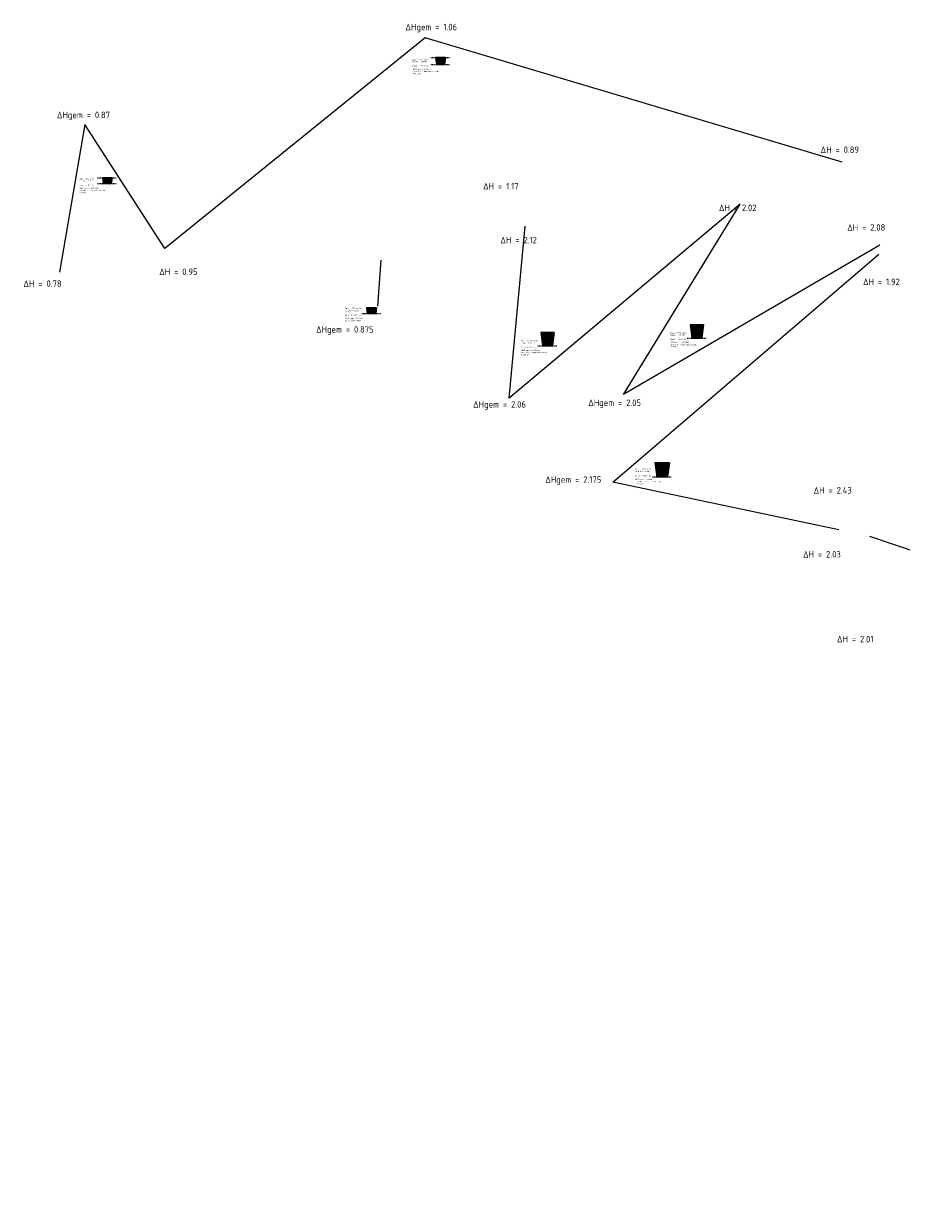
# Model space of a CAD drawing. Header units: metres. Extents: x 187507 to 188141, y 322449 to 323250.
# Tile 3 of 5: x 187507 to 187642, y 323033 to 323215. Entities that reach past the tile are written whole.
import ezdxf

# ---------------------------------------------------------------- set-up
doc = ezdxf.new("R2010")
doc.units = ezdxf.units.M
doc.linetypes.add('DASHED2', pattern=[0.375, 0.25, -0.125])
doc.layers.get('0').update_dxf_attribs({"lineweight": 25})
doc.layers.get('Defpoints').update_dxf_attribs({"lineweight": 25})
doc.layers.add('X-XX-AL-HOEVEELHEDEN-G', color=10, linetype='Continuous')
doc.styles.add('NLCS-ISO-M50-T25', font='NLCS-ISO.ttf')
doc.styles.get("Standard").update_dxf_attribs({"font": 'NLCS-ISO.ttf'})
doc.dimstyles.new('NLCS-M50-T25-SCHRAP_X_L3_H1', dxfattribs={"dimscale": 0.05, "dimtxt": 2.5, "dimasz": 1.4, "dimexe": 2, "dimexo": 2, "dimgap": 0.7, "dimtad": 1, "dimzin": 0, "dimdsep": 46, "dimtxsty": 'NLCS-ISO-M50-T25', "dimblk": 'OBLIQUE', "dimcen": 0, "dimdle": 2, "dimclrd": 256, "dimclre": 256, "dimclrt": 256, "dimadec": 1, "dimazin": 0, "dimtfac": 1, "dimtofl": 0, "dimtmove": 1, "dimatfit": 0, "dimldrblk": 'OBLIQUE', "dimfxl": 2, "dimfxlon": 1, "dimtfillclr": 254, "dimtolj": 1, "dimtzin": 0, "dimlwd": 18, "dimlwe": 18, "dimarcsym": 0})

# ---------------------------------------------------------------- blocks, each defined once
blk = doc.blocks.new('_Oblique')
at = {"color": 0, "linetype": 'ByBlock', "lineweight": -2}
blk.add_line((-0.5, -0.5), (0.5, 0.5), dxfattribs=at)
blk = doc.blocks.new('*D77')
at = {"linetype": 'Continuous', "lineweight": 18, "transparency": 16777216}
blk.add_line((187604.8, 323145.13), (187604.8, 323145.03), dxfattribs=at)
at = {"layer": 'Defpoints', "color": 0, "transparency": 16777216}
for p in [(187604.8, 323145.13), (187604.8, 323145.03), (187604.8, 323145.03)]:
    blk.add_point(p, dxfattribs=at)
at = {"lineweight": 18, "transparency": 16777216, "xscale": 0.05, "yscale": 0.05, "zscale": 0.05}
for p, rotation in [((187604.8, 323145.13), 90), ((187604.8, 323145.03), 270)]:
    blk.add_blockref('_Oblique', p, dxfattribs=dict(at, rotation=rotation))
at = {"transparency": 16777216, "insert": (187604.74, 323145.08), "char_height": 0.05, "attachment_point": 5, "rotation": 90, "style": 'NLCS-ISO-M50-T25'}
blk.add_mtext('\\A1;0.10', dxfattribs=at)
blk = doc.blocks.new('*D78')
at = {"linetype": 'Continuous', "lineweight": 18, "transparency": 16777216}
blk.add_line((187604.41, 323145.69), (187604.11, 323145.69), dxfattribs=at)
at = {"layer": 'Defpoints', "color": 0, "transparency": 16777216}
for p in [(187604.11, 323145.69), (187604.11, 323145.52), (187604.41, 323145.52)]:
    blk.add_point(p, dxfattribs=at)
at = {"lineweight": 18, "transparency": 16777216, "xscale": 0.05, "yscale": 0.05, "zscale": 0.05, "rotation": 180}
blk.add_blockref('_Oblique', (187604.11, 323145.69), dxfattribs=at)
at = {"lineweight": 18, "transparency": 16777216, "xscale": 0.05, "yscale": 0.05, "zscale": 0.05}
blk.add_blockref('_Oblique', (187604.41, 323145.69), dxfattribs=at)
at = {"transparency": 16777216, "insert": (187604.26, 323145.75), "char_height": 0.05, "attachment_point": 5, "style": 'NLCS-ISO-M50-T25'}
blk.add_mtext('\\A1;0.30', dxfattribs=at)
blk = doc.blocks.new('*D79')
at = {"linetype": 'Continuous', "lineweight": 18, "transparency": 16777216}
blk.add_line((187604.11, 323145.69), (187603.91, 323145.69), dxfattribs=at)
at = {"layer": 'Defpoints', "color": 0, "transparency": 16777216}
for p in [(187603.91, 323145.69), (187603.91, 323145.52), (187604.11, 323145.52)]:
    blk.add_point(p, dxfattribs=at)
at = {"lineweight": 18, "transparency": 16777216, "xscale": 0.05, "yscale": 0.05, "zscale": 0.05, "rotation": 180}
blk.add_blockref('_Oblique', (187603.91, 323145.69), dxfattribs=at)
at = {"lineweight": 18, "transparency": 16777216, "xscale": 0.05, "yscale": 0.05, "zscale": 0.05}
blk.add_blockref('_Oblique', (187604.11, 323145.69), dxfattribs=at)
at = {"transparency": 16777216, "insert": (187604.01, 323145.75), "char_height": 0.05, "attachment_point": 5, "style": 'NLCS-ISO-M50-T25'}
blk.add_mtext('\\A1;0.20', dxfattribs=at)
blk = doc.blocks.new('*D80')
at = {"linetype": 'Continuous', "lineweight": 18, "transparency": 16777216}
blk.add_line((187587.22, 323165.27), (187587.22, 323165.17), dxfattribs=at)
at = {"layer": 'Defpoints', "color": 0, "transparency": 16777216}
for p in [(187587.22, 323165.27), (187587.22, 323165.17), (187587.22, 323165.17)]:
    blk.add_point(p, dxfattribs=at)
at = {"lineweight": 18, "transparency": 16777216, "xscale": 0.05, "yscale": 0.05, "zscale": 0.05}
for p, rotation in [((187587.22, 323165.27), 90), ((187587.22, 323165.17), 270)]:
    blk.add_blockref('_Oblique', p, dxfattribs=dict(at, rotation=rotation))
at = {"transparency": 16777216, "insert": (187587.16, 323165.22), "char_height": 0.05, "attachment_point": 5, "rotation": 90, "style": 'NLCS-ISO-M50-T25'}
blk.add_mtext('\\A1;0.10', dxfattribs=at)
blk = doc.blocks.new('*D81')
at = {"linetype": 'Continuous', "lineweight": 18, "transparency": 16777216}
blk.add_line((187586.9, 323165.76), (187586.6, 323165.76), dxfattribs=at)
at = {"layer": 'Defpoints', "color": 0, "transparency": 16777216}
for p in [(187586.6, 323165.76), (187586.6, 323165.59), (187586.9, 323165.59)]:
    blk.add_point(p, dxfattribs=at)
at = {"lineweight": 18, "transparency": 16777216, "xscale": 0.05, "yscale": 0.05, "zscale": 0.05, "rotation": 180}
blk.add_blockref('_Oblique', (187586.6, 323165.76), dxfattribs=at)
at = {"lineweight": 18, "transparency": 16777216, "xscale": 0.05, "yscale": 0.05, "zscale": 0.05}
blk.add_blockref('_Oblique', (187586.9, 323165.76), dxfattribs=at)
at = {"transparency": 16777216, "insert": (187586.75, 323165.82), "char_height": 0.05, "attachment_point": 5, "style": 'NLCS-ISO-M50-T25'}
blk.add_mtext('\\A1;0.30', dxfattribs=at)
blk = doc.blocks.new('*D82')
at = {"linetype": 'Continuous', "lineweight": 18, "transparency": 16777216}
blk.add_line((187586.6, 323165.76), (187586.4, 323165.76), dxfattribs=at)
at = {"layer": 'Defpoints', "color": 0, "transparency": 16777216}
for p in [(187586.4, 323165.76), (187586.4, 323165.59), (187586.6, 323165.59)]:
    blk.add_point(p, dxfattribs=at)
at = {"lineweight": 18, "transparency": 16777216, "xscale": 0.05, "yscale": 0.05, "zscale": 0.05, "rotation": 180}
blk.add_blockref('_Oblique', (187586.4, 323165.76), dxfattribs=at)
at = {"lineweight": 18, "transparency": 16777216, "xscale": 0.05, "yscale": 0.05, "zscale": 0.05}
blk.add_blockref('_Oblique', (187586.6, 323165.76), dxfattribs=at)
at = {"transparency": 16777216, "insert": (187586.5, 323165.82), "char_height": 0.05, "attachment_point": 5, "style": 'NLCS-ISO-M50-T25'}
blk.add_mtext('\\A1;0.20', dxfattribs=at)
blk = doc.blocks.new('*D83')
at = {"linetype": 'Continuous', "lineweight": 18, "transparency": 16777216}
blk.add_line((187610.18, 323166.47), (187610.18, 323166.37), dxfattribs=at)
at = {"layer": 'Defpoints', "color": 0, "transparency": 16777216}
for p in [(187610.18, 323166.47), (187610.18, 323166.37), (187610.18, 323166.37)]:
    blk.add_point(p, dxfattribs=at)
at = {"lineweight": 18, "transparency": 16777216, "xscale": 0.05, "yscale": 0.05, "zscale": 0.05}
for p, rotation in [((187610.18, 323166.47), 90), ((187610.18, 323166.37), 270)]:
    blk.add_blockref('_Oblique', p, dxfattribs=dict(at, rotation=rotation))
at = {"transparency": 16777216, "insert": (187610.12, 323166.42), "char_height": 0.05, "attachment_point": 5, "rotation": 90, "style": 'NLCS-ISO-M50-T25'}
blk.add_mtext('\\A1;0.10', dxfattribs=at)
blk = doc.blocks.new('*D84')
at = {"linetype": 'Continuous', "lineweight": 18, "transparency": 16777216}
blk.add_line((187609.86, 323166.96), (187609.56, 323166.96), dxfattribs=at)
at = {"layer": 'Defpoints', "color": 0, "transparency": 16777216}
for p in [(187609.56, 323166.96), (187609.56, 323166.79), (187609.86, 323166.79)]:
    blk.add_point(p, dxfattribs=at)
at = {"lineweight": 18, "transparency": 16777216, "xscale": 0.05, "yscale": 0.05, "zscale": 0.05, "rotation": 180}
blk.add_blockref('_Oblique', (187609.56, 323166.96), dxfattribs=at)
at = {"lineweight": 18, "transparency": 16777216, "xscale": 0.05, "yscale": 0.05, "zscale": 0.05}
blk.add_blockref('_Oblique', (187609.86, 323166.96), dxfattribs=at)
at = {"transparency": 16777216, "insert": (187609.71, 323167.02), "char_height": 0.05, "attachment_point": 5, "style": 'NLCS-ISO-M50-T25'}
blk.add_mtext('\\A1;0.30', dxfattribs=at)
blk = doc.blocks.new('*D85')
at = {"linetype": 'Continuous', "lineweight": 18, "transparency": 16777216}
blk.add_line((187609.56, 323166.96), (187609.36, 323166.96), dxfattribs=at)
at = {"layer": 'Defpoints', "color": 0, "transparency": 16777216}
for p in [(187609.36, 323166.96), (187609.36, 323166.79), (187609.56, 323166.79)]:
    blk.add_point(p, dxfattribs=at)
at = {"lineweight": 18, "transparency": 16777216, "xscale": 0.05, "yscale": 0.05, "zscale": 0.05, "rotation": 180}
blk.add_blockref('_Oblique', (187609.36, 323166.96), dxfattribs=at)
at = {"lineweight": 18, "transparency": 16777216, "xscale": 0.05, "yscale": 0.05, "zscale": 0.05}
blk.add_blockref('_Oblique', (187609.56, 323166.96), dxfattribs=at)
at = {"transparency": 16777216, "insert": (187609.46, 323167.02), "char_height": 0.05, "attachment_point": 5, "style": 'NLCS-ISO-M50-T25'}
blk.add_mtext('\\A1;0.20', dxfattribs=at)
blk = doc.blocks.new('*D125')
at = {"linetype": 'Continuous', "lineweight": 18, "transparency": 16777216}
blk.add_line((187570.31, 323208.93), (187570.61, 323208.93), dxfattribs=at)
at = {"layer": 'Defpoints', "color": 0, "transparency": 16777216}
for p in [(187570.31, 323208.7), (187570.61, 323208.93), (187570.61, 323208.7)]:
    blk.add_point(p, dxfattribs=at)
at = {"lineweight": 18, "transparency": 16777216, "xscale": 0.05, "yscale": 0.05, "zscale": 0.05, "rotation": 180}
blk.add_blockref('_Oblique', (187570.31, 323208.93), dxfattribs=at)
at = {"lineweight": 18, "transparency": 16777216, "xscale": 0.05, "yscale": 0.05, "zscale": 0.05}
blk.add_blockref('_Oblique', (187570.61, 323208.93), dxfattribs=at)
at = {"transparency": 16777216, "insert": (187570.46, 323208.99), "char_height": 0.05, "attachment_point": 5, "style": 'NLCS-ISO-M50-T25'}
blk.add_mtext('\\A1;0.30', dxfattribs=at)
blk = doc.blocks.new('*D127')
at = {"linetype": 'Continuous', "lineweight": 18, "transparency": 16777216}
blk.add_line((187570.77, 323208.55), (187570.77, 323208.45), dxfattribs=at)
at = {"layer": 'Defpoints', "color": 0, "transparency": 16777216}
for p in [(187570.77, 323208.55), (187570.77, 323208.45), (187570.77, 323208.45)]:
    blk.add_point(p, dxfattribs=at)
at = {"lineweight": 18, "transparency": 16777216, "xscale": 0.05, "yscale": 0.05, "zscale": 0.05}
for p, rotation in [((187570.77, 323208.55), 90), ((187570.77, 323208.45), 270)]:
    blk.add_blockref('_Oblique', p, dxfattribs=dict(at, rotation=rotation))
at = {"transparency": 16777216, "insert": (187570.71, 323208.5), "char_height": 0.05, "attachment_point": 5, "rotation": 90, "style": 'NLCS-ISO-M50-T25'}
blk.add_mtext('\\A1;0.10', dxfattribs=at)
blk = doc.blocks.new('*D126')
at = {"linetype": 'Continuous', "lineweight": 18, "transparency": 16777216}
blk.add_line((187570.31, 323208.93), (187570.11, 323208.93), dxfattribs=at)
at = {"layer": 'Defpoints', "color": 0, "transparency": 16777216}
for p in [(187570.11, 323208.93), (187570.11, 323208.7), (187570.31, 323208.7)]:
    blk.add_point(p, dxfattribs=at)
at = {"lineweight": 18, "transparency": 16777216, "xscale": 0.05, "yscale": 0.05, "zscale": 0.05, "rotation": 180}
blk.add_blockref('_Oblique', (187570.11, 323208.93), dxfattribs=at)
at = {"lineweight": 18, "transparency": 16777216, "xscale": 0.05, "yscale": 0.05, "zscale": 0.05}
blk.add_blockref('_Oblique', (187570.31, 323208.93), dxfattribs=at)
at = {"transparency": 16777216, "insert": (187570.21, 323208.99), "char_height": 0.05, "attachment_point": 5, "style": 'NLCS-ISO-M50-T25'}
blk.add_mtext('\\A1;0.20', dxfattribs=at)
blk = doc.blocks.new('*D128')
at = {"linetype": 'Continuous', "lineweight": 18, "transparency": 16777216}
blk.add_line((187519.09, 323190.63), (187519.39, 323190.63), dxfattribs=at)
at = {"layer": 'Defpoints', "color": 0, "transparency": 16777216}
for p in [(187519.09, 323190.4), (187519.39, 323190.63), (187519.39, 323190.4)]:
    blk.add_point(p, dxfattribs=at)
at = {"lineweight": 18, "transparency": 16777216, "xscale": 0.05, "yscale": 0.05, "zscale": 0.05, "rotation": 180}
blk.add_blockref('_Oblique', (187519.09, 323190.63), dxfattribs=at)
at = {"lineweight": 18, "transparency": 16777216, "xscale": 0.05, "yscale": 0.05, "zscale": 0.05}
blk.add_blockref('_Oblique', (187519.39, 323190.63), dxfattribs=at)
at = {"transparency": 16777216, "insert": (187519.24, 323190.69), "char_height": 0.05, "attachment_point": 5, "style": 'NLCS-ISO-M50-T25'}
blk.add_mtext('\\A1;0.30', dxfattribs=at)
blk = doc.blocks.new('*D130')
at = {"linetype": 'Continuous', "lineweight": 18, "transparency": 16777216}
blk.add_line((187519.55, 323190.24), (187519.55, 323190.14), dxfattribs=at)
at = {"layer": 'Defpoints', "color": 0, "transparency": 16777216}
for p in [(187519.55, 323190.24), (187519.55, 323190.14), (187519.55, 323190.14)]:
    blk.add_point(p, dxfattribs=at)
at = {"lineweight": 18, "transparency": 16777216, "xscale": 0.05, "yscale": 0.05, "zscale": 0.05}
for p, rotation in [((187519.55, 323190.24), 90), ((187519.55, 323190.14), 270)]:
    blk.add_blockref('_Oblique', p, dxfattribs=dict(at, rotation=rotation))
at = {"transparency": 16777216, "insert": (187519.49, 323190.19), "char_height": 0.05, "attachment_point": 5, "rotation": 90, "style": 'NLCS-ISO-M50-T25'}
blk.add_mtext('\\A1;0.10', dxfattribs=at)
blk = doc.blocks.new('*D129')
at = {"linetype": 'Continuous', "lineweight": 18, "transparency": 16777216}
blk.add_line((187519.09, 323190.63), (187518.89, 323190.63), dxfattribs=at)
at = {"layer": 'Defpoints', "color": 0, "transparency": 16777216}
for p in [(187518.89, 323190.63), (187518.89, 323190.4), (187519.09, 323190.4)]:
    blk.add_point(p, dxfattribs=at)
at = {"lineweight": 18, "transparency": 16777216, "xscale": 0.05, "yscale": 0.05, "zscale": 0.05, "rotation": 180}
blk.add_blockref('_Oblique', (187518.89, 323190.63), dxfattribs=at)
at = {"lineweight": 18, "transparency": 16777216, "xscale": 0.05, "yscale": 0.05, "zscale": 0.05}
blk.add_blockref('_Oblique', (187519.09, 323190.63), dxfattribs=at)
at = {"transparency": 16777216, "insert": (187518.99, 323190.69), "char_height": 0.05, "attachment_point": 5, "style": 'NLCS-ISO-M50-T25'}
blk.add_mtext('\\A1;0.20', dxfattribs=at)
blk = doc.blocks.new('*D135')
at = {"linetype": 'Continuous', "lineweight": 18, "transparency": 16777216}
blk.add_line((187560.16, 323170.23), (187560.16, 323170.13), dxfattribs=at)
at = {"layer": 'Defpoints', "color": 0, "transparency": 16777216}
for p in [(187560.16, 323170.23), (187560.16, 323170.13), (187560.16, 323170.13)]:
    blk.add_point(p, dxfattribs=at)
at = {"lineweight": 18, "transparency": 16777216, "xscale": 0.05, "yscale": 0.05, "zscale": 0.05}
for p, rotation in [((187560.16, 323170.23), 90), ((187560.16, 323170.13), 270)]:
    blk.add_blockref('_Oblique', p, dxfattribs=dict(at, rotation=rotation))
at = {"transparency": 16777216, "insert": (187560.1, 323170.18), "char_height": 0.05, "attachment_point": 5, "rotation": 90, "style": 'NLCS-ISO-M50-T25'}
blk.add_mtext('\\A1;0.10', dxfattribs=at)
blk = doc.blocks.new('*D136')
at = {"linetype": 'Continuous', "lineweight": 18, "transparency": 16777216}
blk.add_line((187560.01, 323170.38), (187559.71, 323170.38), dxfattribs=at)
at = {"layer": 'Defpoints', "color": 0, "transparency": 16777216}
for p in [(187559.71, 323170.38), (187559.71, 323170.21), (187560.01, 323170.21)]:
    blk.add_point(p, dxfattribs=at)
at = {"lineweight": 18, "transparency": 16777216, "xscale": 0.05, "yscale": 0.05, "zscale": 0.05, "rotation": 180}
blk.add_blockref('_Oblique', (187559.71, 323170.38), dxfattribs=at)
at = {"lineweight": 18, "transparency": 16777216, "xscale": 0.05, "yscale": 0.05, "zscale": 0.05}
blk.add_blockref('_Oblique', (187560.01, 323170.38), dxfattribs=at)
at = {"transparency": 16777216, "insert": (187559.86, 323170.44), "char_height": 0.05, "attachment_point": 5, "style": 'NLCS-ISO-M50-T25'}
blk.add_mtext('\\A1;0.30', dxfattribs=at)
blk = doc.blocks.new('*D137')
at = {"linetype": 'Continuous', "lineweight": 18, "transparency": 16777216}
blk.add_line((187559.71, 323170.38), (187559.51, 323170.38), dxfattribs=at)
at = {"layer": 'Defpoints', "color": 0, "transparency": 16777216}
for p in [(187559.51, 323170.38), (187559.51, 323170.21), (187559.71, 323170.21)]:
    blk.add_point(p, dxfattribs=at)
at = {"lineweight": 18, "transparency": 16777216, "xscale": 0.05, "yscale": 0.05, "zscale": 0.05, "rotation": 180}
blk.add_blockref('_Oblique', (187559.51, 323170.38), dxfattribs=at)
at = {"lineweight": 18, "transparency": 16777216, "xscale": 0.05, "yscale": 0.05, "zscale": 0.05}
blk.add_blockref('_Oblique', (187559.71, 323170.38), dxfattribs=at)
at = {"transparency": 16777216, "insert": (187559.61, 323170.44), "char_height": 0.05, "attachment_point": 5, "style": 'NLCS-ISO-M50-T25'}
blk.add_mtext('\\A1;0.20', dxfattribs=at)

msp = doc.modelspace()

# ---------------------------------------------------------------- hatches: boundary and pattern name
at = {"layer": 'X-XX-AL-HOEVEELHEDEN-G'}
h = msp.add_hatch(dxfattribs=at)
h.set_pattern_fill('ANSI37', color=256, scale=0.05)
h.set_pattern_definition([(45, (-60.55623, 607.23247), (-0.11225320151, 0.11225320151), []), (135, (-60.55623, 607.23247), (-0.11225320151, -0.11225320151), [])])
h.paths.add_polyline_path([(187570.009, 323209.506), (187570.141, 323208.446), (187571.395, 323208.446), (187571.527, 323209.506)])
h = msp.add_hatch(dxfattribs=at)
h.set_pattern_fill('ANSI37', color=256, scale=0.05)
h.set_pattern_definition([(45, (-111.7732, 588.92621), (-0.11225320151, 0.11225320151), []), (135, (-111.7732, 588.92621), (-0.11225320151, -0.11225320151), [])])
h.paths.add_polyline_path([(187518.815, 323191.01), (187518.924, 323190.14), (187520.178, 323190.14), (187520.287, 323191.01)])
h = msp.add_hatch(dxfattribs=at)
h.set_pattern_fill('ANSI37', color=256, scale=0.05)
h.set_pattern_definition([(45, (-71.80038, 568.65075), (-0.11225320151, 0.11225320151), []), (135, (-71.80038, 568.65075), (-0.11225320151, -0.11225320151), [])])
h.paths.add_polyline_path([(187559.394, 323171.007), (187559.509, 323170.132), (187560.811, 323170.132), (187560.909, 323171.007)])
h = msp.add_hatch(dxfattribs=at)
h.set_pattern_fill('ANSI37', color=256, scale=0.05)
h.set_pattern_definition([(45, (-21.78445, 564.88384), (-0.11225320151, 0.11225320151), []), (135, (-21.78445, 564.88384), (-0.11225320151, -0.11225320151), [])])
h.paths.add_polyline_path([(187609.15, 323168.425), (187609.408, 323166.365), (187610.946, 323166.365), (187611.203, 323168.425)])
h = msp.add_hatch(dxfattribs=at)
h.set_pattern_fill('ANSI37', color=256, scale=0.05)
h.set_pattern_definition([(45, (-44.7404, 563.68712), (-0.11225320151, 0.11225320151), []), (135, (-44.7404, 563.68712), (-0.11225320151, -0.11225320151), [])])
h.paths.add_polyline_path([(187586.194, 323167.229), (187586.452, 323165.169), (187587.99, 323165.169), (187588.247, 323167.229)])
h = msp.add_hatch(dxfattribs=at)
h.set_pattern_fill('ANSI37', color=256, scale=0.05)
h.set_pattern_definition([(45, (-30.1323, 543.61933), (-0.11225320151, 0.11225320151), []), (135, (-30.1323, 543.61933), (-0.11225320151, -0.11225320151), [])])
h.paths.add_polyline_path([(187603.723, 323147.199), (187604, 323145.026), (187605.657, 323145.026), (187605.936, 323147.201)])

# ---------------------------------------------------------------- linework, layer by layer
for points in [[(187570.009, 323209.506), (187570.141, 323208.446)], [(187570.768, 323208.446), (187570.141, 323208.446)], [(187570.21, 323209.506), (187570.343, 323208.446)], [(187570.768, 323208.446), (187571.395, 323208.446)], [(187571.326, 323209.506), (187571.193, 323208.446)], [(187571.527, 323209.506), (187571.395, 323208.446)], [(187518.815, 323191.01), (187518.924, 323190.14)], [(187519.017, 323191.01), (187519.126, 323190.14)], [(187520.085, 323191.01), (187519.976, 323190.14)], [(187520.287, 323191.01), (187520.178, 323190.14)], [(187519.551, 323190.14), (187518.924, 323190.14)], [(187519.551, 323190.14), (187520.178, 323190.14)], [(187559.394, 323171.007), (187559.509, 323170.132)], [(187560.909, 323171.007), (187560.811, 323170.132)], [(187560.161, 323170.132), (187559.392, 323170.132)], [(187560.161, 323170.132), (187560.93, 323170.132)], [(187609.15, 323168.425), (187609.408, 323166.365)], [(187609.352, 323168.425), (187609.609, 323166.365)], [(187611.002, 323168.425), (187610.744, 323166.365)], [(187611.203, 323168.425), (187610.946, 323166.365)], [(187586.194, 323167.229), (187586.452, 323165.169)], [(187586.396, 323167.229), (187586.653, 323165.169)], [(187588.046, 323167.229), (187587.788, 323165.169)], [(187588.247, 323167.229), (187587.99, 323165.169)], [(187587.221, 323165.169), (187586.452, 323165.169)], [(187587.221, 323165.169), (187587.99, 323165.169)], [(187610.177, 323166.365), (187609.408, 323166.365)], [(187610.177, 323166.365), (187610.946, 323166.365)], [(187603.722, 323147.201), (187604, 323145.026)], [(187603.924, 323147.201), (187604.196, 323145.026)], [(187605.734, 323147.201), (187605.462, 323145.026)], [(187605.936, 323147.201), (187605.657, 323145.026)], [(187604.829, 323145.026), (187603.95, 323145.026)], [(187604.829, 323145.026), (187605.707, 323145.026)]]:
    msp.add_lwpolyline(points)
for centre, radius in [((187570.768, 323208.671), 0.125), ((187519.551, 323190.365), 0.125), ((187560.161, 323170.382), 0.15), ((187560.161, 323170.382), 0.1), ((187610.177, 323166.785), 0.32), ((187610.177, 323166.785), 0.25), ((187587.221, 323165.589), 0.32), ((187587.221, 323165.589), 0.25), ((187604.829, 323145.521), 0.395), ((187604.829, 323145.521), 0.3)]:
    msp.add_circle(centre, radius)
at = {"layer": 'Defpoints', "color": 6, "linetype": 'DASHED2', "ltscale": 0.2}
for points in [[(187569.268, 323209.506), (187572.268, 323209.506)], [(187569.268, 323208.446), (187572.268, 323208.446)], [(187518.051, 323191.01), (187521.051, 323191.01)], [(187518.051, 323190.14), (187521.051, 323190.14)], [(187558.661, 323170.132), (187561.661, 323170.132)], [(187585.721, 323165.169), (187588.721, 323165.169)], [(187608.677, 323166.365), (187611.677, 323166.365)], [(187603.329, 323145.026), (187606.329, 323145.026)]]:
    msp.add_lwpolyline(points, dxfattribs=at)
at = {"layer": 'Defpoints', "color": 6}
for points in [[(187570.61, 323208.671), (187570.315, 323208.671)], [(187570.768, 323208.671), (187570.61, 323208.671)], [(187570.768, 323208.671), (187570.768, 323208.514)], [(187519.393, 323190.365), (187519.098, 323190.365)], [(187519.551, 323190.365), (187519.393, 323190.365)], [(187519.551, 323190.365), (187519.551, 323190.207)], [(187559.841, 323170.382), (187559.541, 323170.382)], [(187560.161, 323170.382), (187559.841, 323170.382)], [(187560.161, 323170.382), (187560.161, 323170.232)], [(187560.161, 323170.232), (187560.161, 323170.132)], [(187609.857, 323166.785), (187609.557, 323166.785)], [(187610.177, 323166.785), (187609.857, 323166.785)], [(187610.177, 323166.785), (187610.177, 323166.465)], [(187586.901, 323165.589), (187586.601, 323165.589)], [(187587.221, 323165.589), (187586.901, 323165.589)], [(187587.221, 323165.589), (187587.221, 323165.269)], [(187587.221, 323165.269), (187587.221, 323165.169)], [(187610.177, 323166.465), (187610.177, 323166.365)], [(187604.384, 323145.521), (187604.084, 323145.521)], [(187604.829, 323145.521), (187604.384, 323145.521)], [(187604.829, 323145.521), (187604.829, 323145.076)], [(187604.829, 323145.076), (187604.829, 323144.976)]]:
    msp.add_lwpolyline(points, dxfattribs=at)
at = {"layer": 'X-XX-AL-HOEVEELHEDEN-G', "color": 6, "elevation": -122.811}
for points in [[(187632.471, 323193.427), (187568.43, 323212.523), (187528.397, 323180.128)], [(187528.397, 323180.128), (187516.093, 323199.229), (187512.205, 323176.524)], [(187616.813, 323186.952), (187581.302, 323157.121), (187583.769, 323183.582)]]:
    msp.add_lwpolyline(points, dxfattribs=at)
at = {"layer": 'X-XX-AL-HOEVEELHEDEN-G'}
for points in [[(187570.009, 323209.506), (187570.141, 323208.446), (187571.395, 323208.446), (187571.527, 323209.506)], [(187518.815, 323191.01), (187518.924, 323190.14), (187520.178, 323190.14), (187520.287, 323191.01)], [(187559.394, 323171.007), (187559.509, 323170.132), (187560.811, 323170.132), (187560.909, 323171.007)], [(187609.15, 323168.425), (187609.408, 323166.365), (187610.946, 323166.365), (187611.203, 323168.425)], [(187586.194, 323167.229), (187586.452, 323165.169), (187587.99, 323165.169), (187588.247, 323167.229)], [(187603.723, 323147.199), (187604, 323145.026), (187605.657, 323145.026), (187605.936, 323147.201)]]:
    msp.add_lwpolyline(points, close=True, dxfattribs=at)
at = {"layer": 'X-XX-AL-HOEVEELHEDEN-G', "color": 6}
for points in [[(187638.263, 323180.663), (187598.891, 323157.682), (187616.813, 323186.952)], [(187631.983, 323136.875), (187597.235, 323144.198), (187638.14, 323179.292)], [(187561.599, 323178.361), (187561.068, 323171.27)], [(187684.327, 323032.556), (187703.493, 323113.3), (187636.728, 323135.841)]]:
    msp.add_lwpolyline(points, dxfattribs=at)

# ---------------------------------------------------------------- texts
for s, p in [('ΔHgem = 1.06', (187565.374, 323213.698, 135.768)), ('ΔHgem = 0.87', (187511.817, 323200.185, 135.768)), ('ΔH = 0.89', (187629.181, 323194.835)), ('ΔH = 1.17', (187577.309, 323189.225)), ('ΔH = 2.02', (187613.547, 323185.906)), ('ΔH = 2.08', (187633.266, 323182.878)), ('ΔH = 2.12', (187579.972, 323180.941)), ('ΔH = 0.95', (187527.542, 323176.073)), ('ΔH = 0.78', (187506.672, 323174.244)), ('ΔH = 1.92', (187635.696, 323174.529)), ('ΔHgem = 0.875', (187551.638, 323167.203)), ('ΔHgem = 2.06', (187575.777, 323155.675, 135.768)), ('ΔHgem = 2.05', (187593.473, 323155.928, 135.768)), ('ΔHgem = 2.175', (187586.867, 323144.118, 135.768)), ('ΔH = 2.43', (187628.101, 323142.463)), ('ΔH = 2.03', (187626.479, 323132.631)), ('ΔH = 2.01', (187631.688, 323119.578))]:
    msp.add_text(s, height=1, dxfattribs=at).set_placement(p)
at = {"layer": 'X-XX-AL-HOEVEELHEDEN-G', "char_height": 0.2, "width": 2.51747, "attachment_point": 1}
for s, insert in [('Opp = 1.469 m2/m\\PLengte = 107.5m\\P\\POntgr. = 157.9 m3', (187566.435, 323209.298)), ('Opp = 1.185 m2/m\\PLengte = 15.7m\\P\\POntgr. = 18.6 m3', (187515.218, 323190.992)), ('Opp = 1.232 m2/m\\PLengte = 123.0m\\P\\POntgr. = 142.81 m3', (187556.053, 323171.037)), ('Opp = 3.699 m2/m\\PLengte = 25.45m\\P\\POntgr. = 94.14 m3', (187606.069, 323167.27)), ('Opp = 3.699 m2/m\\PLengte = 34.13m\\P\\POntgr. = 126.25 m3', (187583.113, 323166.073)), ('Opp = 4.207 m2/m\\PLengte = 45.76m\\P\\POntgr. = 192.51 m3', (187600.625, 323146.326))]:
    msp.add_mtext(s, dxfattribs=dict(at, insert=insert))
at = {"layer": 'X-XX-AL-HOEVEELHEDEN-G', "color": 6, "char_height": 0.2, "width": 3.76208, "attachment_point": 1}
for s, insert in [('%%C250 opp = 0.049m2\\Paanvullen = ongr-opp*lengte\\P=150.18m3', (187566.511, 323207.817)), ('%%C250 opp = 0.049m2\\Paanvullen = ongr-opp*lengte\\P=17.9m3', (187515.294, 323189.511)), ('%%C200 opp = 0.071m2\\Paanvullen = 151.54', (187556.1, 323169.5)), ('%%C500 opp = 0.3217m2\\Paanvullen = ongr-opp*lengte\\P85.95m3', (187606.106, 323165.803)), ('%%C500 opp = 0.3217m2\\Paanvullen = ongr-opp*lengte\\P115.26m3', (187583.151, 323164.606)), ('%%C600 opp = 0.49m2\\Paanvullen = ongr-opp*lengte\\P=170,46m3', (187600.688, 323144.755))]:
    msp.add_mtext(s, dxfattribs=dict(at, insert=insert))

# ---------------------------------------------------------------- dimensions: what is measured, and where the dimension line sits
for p1, p2, distance, picture, middle in [((187570.31, 323208.704), (187570.109, 323208.704), -0.23, '*D126', (187570.21, 323208.993)), ((187519.093, 323190.397), (187518.892, 323190.397), -0.23, '*D129', (187518.993, 323190.687)), ((187559.711, 323170.212), (187559.509, 323170.212), -0.17, '*D137', (187559.61, 323170.442)), ((187609.557, 323166.785), (187609.355, 323166.785), -0.17, '*D85', (187609.456, 323167.015)), ((187586.601, 323165.589), (187586.399, 323165.589), -0.17, '*D82', (187586.5, 323165.819)), ((187604.113, 323145.521), (187603.911, 323145.521), -0.17, '*D79', (187604.012, 323145.751))]:
    dim = msp.add_aligned_dim(p1=p1, p2=p2, distance=distance, dimstyle='NLCS-M50-T25-SCHRAP_X_L3_H1', override={"dimtxt": 1, "dimasz": 1, "dimexe": 0, "dimexo": 0, "dimdle": 0, "dimfxl": 0})
    dim.commit()
    dim.dimension.update_dxf_attribs({"geometry": picture, "text_midpoint": middle})
for base, p1, p2, angle, picture, middle in [((187570.61, 323208.933), (187570.31, 323208.704), (187570.61, 323208.704), 0, '*D125', (187570.46, 323208.933)), ((187570.768, 323208.446), (187570.768, 323208.546), (187570.768, 323208.446), 270, '*D127', (187570.768, 323208.496)), ((187519.393, 323190.627), (187519.093, 323190.397), (187519.393, 323190.397), 0, '*D128', (187519.243, 323190.627)), ((187519.551, 323190.14), (187519.551, 323190.24), (187519.551, 323190.14), 270, '*D130', (187519.551, 323190.19)), ((187559.711, 323170.382), (187560.011, 323170.212), (187559.711, 323170.212), 180, '*D136', (187559.861, 323170.382)), ((187560.161, 323170.132), (187560.161, 323170.232), (187560.161, 323170.132), 270, '*D135', (187560.161, 323170.182)), ((187609.557, 323166.955), (187609.857, 323166.785), (187609.557, 323166.785), 180, '*D84', (187609.707, 323166.955)), ((187586.601, 323165.759), (187586.901, 323165.589), (187586.601, 323165.589), 180, '*D81', (187586.751, 323165.759)), ((187587.221, 323165.169), (187587.221, 323165.269), (187587.221, 323165.169), 270, '*D80', (187587.221, 323165.219)), ((187610.177, 323166.365), (187610.177, 323166.465), (187610.177, 323166.365), 270, '*D83', (187610.177, 323166.415)), ((187604.113, 323145.691), (187604.413, 323145.521), (187604.113, 323145.521), 180, '*D78', (187604.263, 323145.691)), ((187604.805, 323145.027), (187604.805, 323145.127), (187604.805, 323145.027), 270, '*D77', (187604.805, 323145.077))]:
    dim = msp.add_linear_dim(base=base, p1=p1, p2=p2, angle=angle, dimstyle='NLCS-M50-T25-SCHRAP_X_L3_H1', override={"dimtxt": 1, "dimasz": 1, "dimexe": 0, "dimexo": 0, "dimdle": 0, "dimfxl": 0})
    dim.commit()
    dim.dimension.update_dxf_attribs({"geometry": picture, "text_midpoint": middle, "dimtype": 161})

doc.saveas('drawing.dxf')
